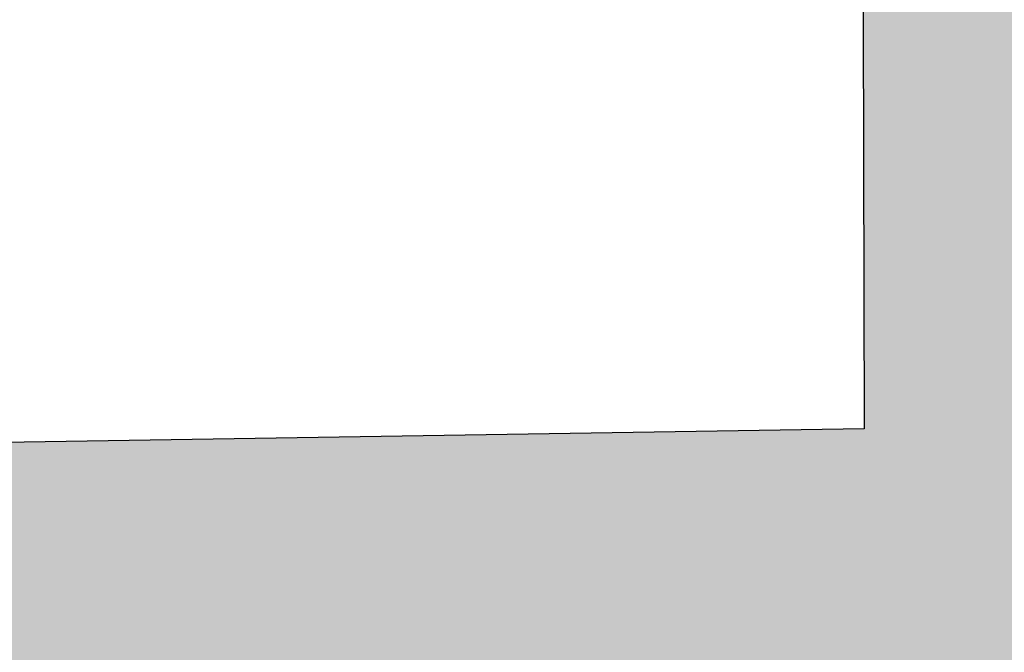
# Model space of a CAD drawing. Extents: x -6068 to 35118, y -17738 to 67348.
# Tile 143 of 243: x 1848 to 1949, y -563 to -498. Entities that reach past the tile are written whole.
import ezdxf

# ---------------------------------------------------------------- set-up
doc = ezdxf.new("R2010")
doc.units = 0
doc.header["$LTSCALE"] = 15
doc.linetypes.add('Continua', pattern=[0])
doc.linetypes.add('Cui_CONTINU', pattern=[0])
doc.layers.add('EDL_RDJ murs & cloisons', color=5, linetype='CONTINUOUS')
doc.layers.add('PIS-fond de plan', color=7, linetype='Cui_CONTINU')
doc.layers.add('Enveloppe - NIVEAUX - Style par défaut', color=7, linetype='Continua', lineweight=0, true_color=0x000000)

# ---------------------------------------------------------------- blocks, each defined once
blk = doc.blocks.new('EDL_RDJ plan_2025 10 17')
at = {"layer": 'EDL_RDJ murs & cloisons', "linetype": 'Continuous', "ltscale": 0.08}
h = blk.add_hatch(color=9, dxfattribs=at)
h.dxf.hatch_style = 1
h.paths.add_polyline_path([(1988.14, -4.4), (1937.19, -4.23), (1937.16, -13.23), (1936.7, -20.6), (1936.71, -28.6), (1938.16, -65.6), (1948.21, -65.58), (1949.38, -540.48), (1705.89, -544.34), (1705.19, -374.7), (1671.73, -374.45), (1671.6, -391.45), (1687.75, -391.57), (1688.36, -537.96), (1656.74, -537.98), (1656.78, -616.98), (1824.38, -616.39), (2011.85, -615.3), (2011.16, -534.6), (1975.37, -534.9), (1974.23, -72.29), (1979.03, -72.59), (1978.84, -36.59), (1981.8, -27.57), (1988.11, -13.4), (1988.14, -4.4)])
blk.add_lwpolyline([(1988.14, -4.4), (1937.19, -4.23), (1937.16, -13.23), (1936.7, -20.6), (1936.71, -28.6), (1938.16, -65.6), (1948.21, -65.58), (1949.38, -540.48), (1705.89, -544.34), (1705.19, -374.7), (1671.73, -374.45), (1671.6, -391.45), (1687.75, -391.57), (1688.36, -537.96), (1656.74, -537.98), (1656.78, -616.98), (1824.38, -616.39), (2011.85, -615.3)], dxfattribs=at)
at = {"layer": 'Enveloppe - NIVEAUX - Style par défaut', "color": 18, "linetype": 'Continua', "lineweight": 20, "ltscale": 0.1, "true_color": 0x000000}
for p, q in [((1948.21, -65.58), (1949.38, -540.48)), ((1949.38, -540.48), (1705.89, -544.34))]:
    blk.add_line(p, q, dxfattribs=at)

msp = doc.modelspace()

# ---------------------------------------------------------------- block references
at = {"layer": 'PIS-fond de plan'}
msp.add_blockref('EDL_RDJ plan_2025 10 17', (-14.33, 0), dxfattribs=at)

doc.saveas('drawing.dxf')
